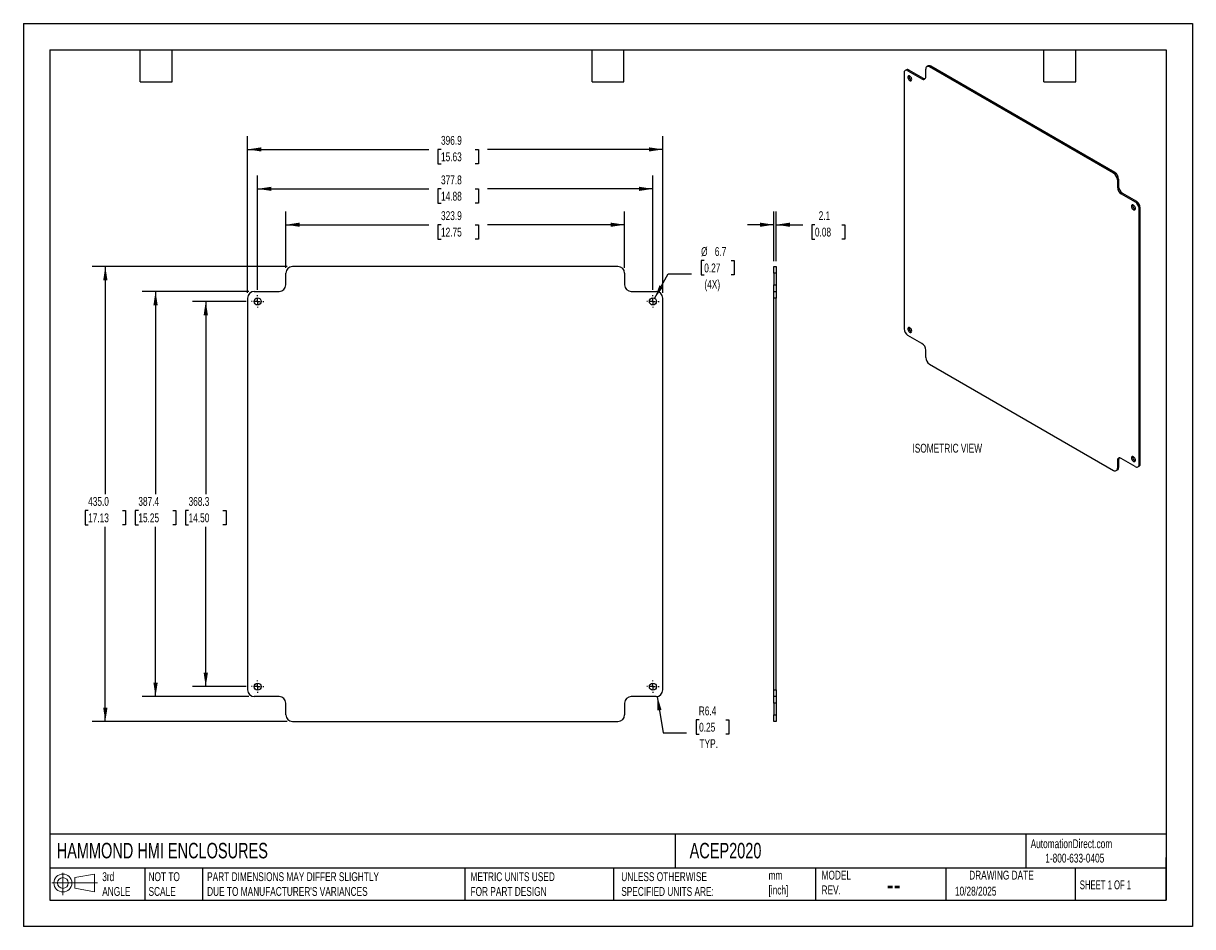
# Model space of a CAD drawing. Header units: millimetres. Extents: x 0 to 1118, y 0 to 864.
import ezdxf

# ---------------------------------------------------------------- set-up
doc = ezdxf.new("R2010")
doc.units = ezdxf.units.MM
doc.header["$LTSCALE"] = 4
doc.linetypes.add('CENTERX2', pattern=[20.32, 12.7, -2.54, 2.54, -2.54])
doc.layers.add('CENTER', color=40, linetype='CENTERX2')
doc.layers.add('DIMENSIONS', color=140, linetype='Continuous', lineweight=25)
doc.layers.add('TEXT', color=140, linetype='Continuous', lineweight=25)
doc.styles.add('SLDTEXTSTYLE0', font='TXT', dxfattribs={"width": 0.7})
doc.styles.add('SLDTEXTSTYLE1', font='TXT', dxfattribs={"width": 0.65})
doc.dimstyles.new('SLDDIMSTYLE0', dxfattribs={"dimtxt": 8.632031, "dimasz": 13.208, "dimexe": 0, "dimexo": 0.0625, "dimgap": 2.158008, "dimtad": 0, "dimtih": 1, "dimtoh": 1, "dimdec": 1, "dimrnd": 1e-09, "dimzin": 12, "dimdsep": 46, "dimtxsty": 'SLDTEXTSTYLE0', "dimsah": 1, "dimcen": 0.09, "dimadec": 0, "dimazin": 3, "dimtfac": 1, "dimtdec": 1, "dimtofl": 0, "dimtmove": 0, "dimatfit": 3, "dimfxl": 0, "dimfrac": 2, "dimtolj": 1, "dimtzin": 12, "dimarcsym": 0})
doc.dimstyles.new('SLDDIMSTYLE1', dxfattribs={"dimtxt": 8.632031, "dimasz": 13.208, "dimexe": 0, "dimexo": 0.0625, "dimgap": 2.158008, "dimtad": 0, "dimtih": 1, "dimtoh": 1, "dimdec": 1, "dimrnd": 1e-09, "dimzin": 4, "dimdsep": 46, "dimtxsty": 'SLDTEXTSTYLE0', "dimsah": 1, "dimcen": 0.09, "dimadec": 0, "dimazin": 1, "dimtfac": 1, "dimtdec": 1, "dimtofl": 0, "dimtmove": 0, "dimatfit": 3, "dimfxl": 0, "dimfrac": 2, "dimtolj": 1, "dimtzin": 12, "dimarcsym": 0})
doc.dimstyles.new('SLDDIMSTYLE2', dxfattribs={"dimtxt": 8.632031, "dimasz": 13.208, "dimexe": 0, "dimexo": 0.0625, "dimgap": 2.158008, "dimtad": 0, "dimtih": 1, "dimtoh": 1, "dimdec": 1, "dimrnd": 1e-09, "dimzin": 12, "dimdsep": 46, "dimtxsty": 'SLDTEXTSTYLE0', "dimsah": 1, "dimcen": 0, "dimadec": 0, "dimazin": 3, "dimtfac": 1, "dimtdec": 1, "dimtofl": 0, "dimtmove": 0, "dimatfit": 3, "dimfxl": 0, "dimfrac": 2, "dimtolj": 1, "dimtzin": 12, "dimarcsym": 0})
doc.dimstyles.new('SLDDIMSTYLE3', dxfattribs={"dimtxt": 8.632031, "dimasz": 13.208, "dimexe": 0, "dimexo": 0.0625, "dimgap": 2.158008, "dimtad": 0, "dimtih": 1, "dimtoh": 1, "dimdec": 1, "dimrnd": 1e-09, "dimzin": 12, "dimdsep": 46, "dimtxsty": 'SLDTEXTSTYLE0', "dimsah": 1, "dimcen": 0, "dimadec": 0, "dimazin": 3, "dimtfac": 1, "dimtdec": 1, "dimtofl": 0, "dimtmove": 0, "dimatfit": 3, "dimfxl": 0, "dimfrac": 2, "dimtolj": 1, "dimtzin": 12, "dimarcsym": 0})
doc.dimstyles.new('SLDDIMSTYLE4', dxfattribs={"dimtxt": 8.632031, "dimasz": 13.208, "dimexe": 0, "dimexo": 0.0625, "dimgap": 2.158008, "dimtad": 0, "dimtih": 1, "dimtoh": 1, "dimdec": 1, "dimrnd": 1e-09, "dimzin": 12, "dimdsep": 46, "dimtxsty": 'SLDTEXTSTYLE0', "dimsah": 1, "dimcen": 0.09, "dimadec": 0, "dimazin": 3, "dimtfac": 1, "dimtdec": 1, "dimtmove": 0, "dimatfit": 0, "dimfxl": 0, "dimfrac": 2, "dimtolj": 1, "dimtzin": 12, "dimarcsym": 0})

# ---------------------------------------------------------------- blocks, each defined once
blk = doc.blocks.new('Block11')
at = {"color": 7, "linetype": 'Continuous', "lineweight": 18}
for p, q in [((0, 11.5), (43.5, 11.5)), ((10.4, 21.2), (10.4, 0)), ((21.9, 16.7), (40.7, 20.1)), ((21.9, 6.4), (21.9, 16.7)), ((40.7, 20.1), (40.7, 2.9)), ((21.9, 6.4), (40.7, 2.9))]:
    blk.add_line(p, q, dxfattribs=at)
for radius in [8.6, 5.14]:
    blk.add_circle((10.4, 11.5), radius, dxfattribs=at)
blk = doc.blocks.new('Block12')
at = {"color": 7, "linetype": 'Continuous'}
blk.add_blockref('Block11', (0, 0), dxfattribs=at)
blk = doc.blocks.new('_D')
at = {"layer": 'DIMENSIONS'}
for p, q in [((212.9, 597.8), (161.6, 597.8)), ((174.3, 597.8), (174.3, 413.6)), ((157.9, 397.9), (155, 397.9)), ((155, 397.9), (155, 384.2)), ((190.8, 397.9), (193.7, 397.9)), ((193.7, 397.9), (193.7, 384.2)), ((155, 384.2), (157.9, 384.2)), ((174.3, 229.5), (174.3, 382.3)), ((193.7, 384.2), (190.8, 384.2)), ((212.9, 229.5), (161.6, 229.5))]:
    blk.add_line(p, q, dxfattribs=at)
for points in [[(174.3, 597.8), (172.3, 584.6), (176.4, 584.6)], [(174.3, 229.5), (176.4, 242.7), (172.3, 242.7)]]:
    blk.add_solid(points, dxfattribs=at)
at = {"layer": 'DIMENSIONS', "char_height": 8.47, "attachment_point": 1, "style": 'SLDTEXTSTYLE0'}
for s, insert in [('368.3', (157.9, 410.8)), ('14.50', (157.9, 395.1))]:
    blk.add_mtext(s, dxfattribs=dict(at, insert=insert))
blk = doc.blocks.new('_D_1')
at = {"layer": 'DIMENSIONS'}
for p, q in [((215.6, 607.3), (113.6, 607.3)), ((126.3, 607.3), (126.3, 413.6)), ((109.9, 397.9), (107, 397.9)), ((107, 397.9), (107, 384.2)), ((142.8, 397.9), (145.7, 397.9)), ((145.7, 397.9), (145.7, 384.2)), ((107, 384.2), (109.9, 384.2)), ((126.3, 219.9), (126.3, 382.3)), ((145.7, 384.2), (142.8, 384.2)), ((215.6, 219.9), (113.6, 219.9))]:
    blk.add_line(p, q, dxfattribs=at)
for points in [[(126.3, 607.3), (124.3, 594.1), (128.4, 594.1)], [(126.3, 219.9), (128.4, 233.2), (124.3, 233.2)]]:
    blk.add_solid(points, dxfattribs=at)
at = {"layer": 'DIMENSIONS', "char_height": 8.47, "attachment_point": 1, "style": 'SLDTEXTSTYLE0'}
for s, insert in [('387.4', (109.9, 410.8)), ('15.25', (109.9, 395.1))]:
    blk.add_mtext(s, dxfattribs=dict(at, insert=insert))
blk = doc.blocks.new('_D_2')
at = {"layer": 'DIMENSIONS'}
for p, q in [((252.1, 631.1), (65.6, 631.1)), ((78.3, 631.1), (78.3, 413.6)), ((61.9, 397.9), (59, 397.9)), ((59, 397.9), (59, 384.2)), ((94.8, 397.9), (97.7, 397.9)), ((97.7, 397.9), (97.7, 384.2)), ((59, 384.2), (61.9, 384.2)), ((78.3, 196.1), (78.3, 382.3)), ((97.7, 384.2), (94.8, 384.2)), ((252.1, 196.1), (65.6, 196.1))]:
    blk.add_line(p, q, dxfattribs=at)
for points in [[(78.3, 631.1), (76.3, 617.9), (80.4, 617.9)], [(78.3, 196.1), (80.4, 209.3), (76.3, 209.3)]]:
    blk.add_solid(points, dxfattribs=at)
at = {"layer": 'DIMENSIONS', "char_height": 8.47, "attachment_point": 1, "style": 'SLDTEXTSTYLE0'}
for s, insert in [('435.0', (61.9, 410.8)), ('17.13', (61.9, 395.1))]:
    blk.add_mtext(s, dxfattribs=dict(at, insert=insert))
blk = doc.blocks.new('_D_3')
at = {"layer": 'DIMENSIONS'}
for p, q in [((223.9, 608.8), (223.9, 718.1)), ((601.7, 608.8), (601.7, 718.1)), ((223.9, 705.4), (387.5, 705.4)), ((399.2, 705.4), (396.3, 705.4)), ((396.3, 705.4), (396.3, 691.7)), ((432, 705.4), (434.9, 705.4)), ((434.9, 705.4), (434.9, 691.7)), ((601.7, 705.4), (443.7, 705.4)), ((396.3, 691.7), (399.2, 691.7)), ((434.9, 691.7), (432, 691.7))]:
    blk.add_line(p, q, dxfattribs=at)
for points in [[(223.9, 705.4), (237.1, 703.4), (237.1, 707.4)], [(601.7, 705.4), (588.5, 707.4), (588.5, 703.4)]]:
    blk.add_solid(points, dxfattribs=at)
at = {"layer": 'DIMENSIONS', "char_height": 8.47, "attachment_point": 1, "style": 'SLDTEXTSTYLE0'}
for s, insert in [('377.8', (399.2, 718.2)), ('14.88', (399.2, 702.6))]:
    blk.add_mtext(s, dxfattribs=dict(at, insert=insert))
blk = doc.blocks.new('_D_4')
at = {"layer": 'DIMENSIONS'}
for p, q in [((250.9, 629.8), (250.9, 683.8)), ((574.7, 629.8), (574.7, 683.8)), ((250.9, 671.1), (387.5, 671.1)), ((399.2, 671.1), (396.3, 671.1)), ((396.3, 671.1), (396.3, 657.4)), ((432, 671.1), (434.9, 671.1)), ((434.9, 671.1), (434.9, 657.4)), ((574.7, 671.1), (443.7, 671.1)), ((396.3, 657.4), (399.2, 657.4)), ((434.9, 657.4), (432, 657.4))]:
    blk.add_line(p, q, dxfattribs=at)
for points in [[(250.9, 671.1), (264.1, 669.1), (264.1, 673.1)], [(574.7, 671.1), (561.5, 673.1), (561.5, 669.1)]]:
    blk.add_solid(points, dxfattribs=at)
at = {"layer": 'DIMENSIONS', "char_height": 8.47, "attachment_point": 1, "style": 'SLDTEXTSTYLE0'}
for s, insert in [('323.9', (399.2, 684)), ('12.75', (399.2, 668.3))]:
    blk.add_mtext(s, dxfattribs=dict(at, insert=insert))
blk = doc.blocks.new('_D_5')
at = {"layer": 'DIMENSIONS'}
for p, q in [((214.3, 606), (214.3, 755.8)), ((611.2, 606), (611.2, 755.8)), ((214.3, 743.1), (387.5, 743.1)), ((399.2, 743.1), (396.3, 743.1)), ((396.3, 743.1), (396.3, 729.4)), ((432, 743.1), (434.9, 743.1)), ((434.9, 743.1), (434.9, 729.4)), ((611.2, 743.1), (443.7, 743.1)), ((396.3, 729.4), (399.2, 729.4)), ((434.9, 729.4), (432, 729.4))]:
    blk.add_line(p, q, dxfattribs=at)
for points in [[(214.3, 743.1), (227.5, 741.1), (227.5, 745.1)], [(611.2, 743.1), (598, 745.1), (598, 741.1)]]:
    blk.add_solid(points, dxfattribs=at)
at = {"layer": 'DIMENSIONS', "char_height": 8.47, "attachment_point": 1, "style": 'SLDTEXTSTYLE0'}
for s, insert in [('396.9', (399.2, 756)), ('15.63', (399.2, 740.3))]:
    blk.add_mtext(s, dxfattribs=dict(at, insert=insert))
blk = doc.blocks.new('_D_6')
at = {"layer": 'DIMENSIONS'}
for p, q in [((650.8, 636.8), (647.9, 636.8)), ((647.9, 636.8), (647.9, 623.1)), ((676.4, 636.8), (679.3, 636.8)), ((679.3, 636.8), (679.3, 623.1)), ((603.3, 600.7), (616.4, 624.3)), ((616.4, 624.3), (638.6, 624.3)), ((647.9, 623.1), (650.8, 623.1)), ((679.3, 623.1), (676.4, 623.1))]:
    blk.add_line(p, q, dxfattribs=at)
blk.add_solid([(603.3, 600.7), (611.5, 611.3), (608, 613.2)], dxfattribs=at)
at = {"layer": 'DIMENSIONS', "char_height": 8.47, "attachment_point": 1, "style": 'SLDTEXTSTYLE0'}
for s, insert in [('%%c', (647.8, 649.7)), ('6.7', (660.9, 649.7)), ('0.27', (650.8, 634)), ('(4X)', (651, 618.4))]:
    blk.add_mtext(s, dxfattribs=dict(at, insert=insert))
blk = doc.blocks.new('_D_7')
at = {"layer": 'DIMENSIONS'}
for p, q in [((605.9, 220), (611.5, 185.2)), ((645.9, 197.7), (643, 197.7)), ((643, 197.7), (643, 184)), ((671.5, 197.7), (674.4, 197.7)), ((674.4, 197.7), (674.4, 184)), ((611.5, 185.2), (633.7, 185.2)), ((643, 184), (645.9, 184)), ((674.4, 184), (671.5, 184))]:
    blk.add_line(p, q, dxfattribs=at)
blk.add_solid([(605.9, 220), (606, 206.7), (610, 207.3)], dxfattribs=at)
at = {"layer": 'DIMENSIONS', "char_height": 8.47, "attachment_point": 1, "style": 'SLDTEXTSTYLE0'}
for s, insert in [('R6.4', (645.6, 210.5)), ('0.25', (645.9, 194.9)), ('TYP.', (646.3, 179.2))]:
    blk.add_mtext(s, dxfattribs=dict(at, insert=insert))
blk = doc.blocks.new('SW_CENTERMARKSYMBOL_0')
at = {"layer": 'CENTER', "color": 0}
for p, q in [((-5.08, 0), (-5.9055, 0)), ((0, 0), (-2.54, 0)), ((0, 5.08), (0, 5.9055)), ((0, 0), (0, 2.54)), ((0, 0), (0, -2.54)), ((0, 0), (2.54, 0)), ((5.08, 0), (5.9055, 0)), ((0, -5.08), (0, -5.9055))]:
    blk.add_line(p, q, dxfattribs=at)
blk = doc.blocks.new('SW_CENTERMARKSYMBOL_1')
at = {"layer": 'CENTER', "color": 0}
for p, q in [((-5.08, 0), (-5.9055, 0)), ((0, 0), (-2.54, 0)), ((0, 5.08), (0, 5.9055)), ((0, 0), (0, 2.54)), ((0, 0), (0, -2.54)), ((0, 0), (2.54, 0)), ((5.08, 0), (5.9055, 0)), ((0, -5.08), (0, -5.9055))]:
    blk.add_line(p, q, dxfattribs=at)
blk = doc.blocks.new('SW_CENTERMARKSYMBOL_2')
at = {"layer": 'CENTER', "color": 0}
for p, q in [((-5.08, 0), (-5.9055, 0)), ((0, 0), (-2.54, 0)), ((0, 5.08), (0, 5.9055)), ((0, 0), (0, 2.54)), ((0, 0), (0, -2.54)), ((0, 0), (2.54, 0)), ((5.08, 0), (5.9055, 0)), ((0, -5.08), (0, -5.9055))]:
    blk.add_line(p, q, dxfattribs=at)
blk = doc.blocks.new('SW_CENTERMARKSYMBOL_3')
at = {"layer": 'CENTER', "color": 0}
for p, q in [((-5.08, 0), (-5.9055, 0)), ((0, 0), (-2.54, 0)), ((0, 5.08), (0, 5.9055)), ((0, 0), (0, 2.54)), ((0, 0), (0, -2.54)), ((0, 0), (2.54, 0)), ((5.08, 0), (5.9055, 0)), ((0, -5.08), (0, -5.9055))]:
    blk.add_line(p, q, dxfattribs=at)
blk = doc.blocks.new('_D_8')
at = {"layer": 'DIMENSIONS'}
for p, q in [((717.4, 636.2), (717.4, 683.8)), ((719.5, 636.2), (719.5, 683.8)), ((717.4, 671.1), (692, 671.1)), ((719.5, 671.1), (744.9, 671.1)), ((756.6, 671.1), (753.7, 671.1)), ((753.7, 671.1), (753.7, 657.4)), ((782.3, 671.1), (785.2, 671.1)), ((785.2, 671.1), (785.2, 657.4)), ((753.7, 657.4), (756.6, 657.4)), ((785.2, 657.4), (782.3, 657.4))]:
    blk.add_line(p, q, dxfattribs=at)
for points in [[(717.4, 671.1), (704.2, 673.1), (704.2, 669.1)], [(719.5, 671.1), (732.7, 669.1), (732.7, 673.1)]]:
    blk.add_solid(points, dxfattribs=at)
at = {"layer": 'DIMENSIONS', "char_height": 8.47, "attachment_point": 1, "style": 'SLDTEXTSTYLE0'}
for s, insert in [('2.1', (760.2, 684)), ('0.08', (756.6, 668.3))]:
    blk.add_mtext(s, dxfattribs=dict(at, insert=insert))

msp = doc.modelspace()

# ---------------------------------------------------------------- linework, layer by layer
at = {"color": 7, "linetype": 'Continuous'}
for p, q in [((0.01, 863.61), (0.01, 0.01)), ((0.01, 863.61), (1117.61, 863.61)), ((1117.61, 863.61), (1117.61, 0.01)), ((1117.61, 0.01), (0.01, 0.01))]:
    msp.add_line(p, q, dxfattribs=at)
for p, q in [((841.87, 816.26), (841.87, 571.52)), ((844.09, 819.25), (842.92, 818.58)), ((846.63, 819), (845.46, 818.33)), ((845.46, 818.33), (858.93, 810.55)), ((846.63, 819), (860.1, 811.23)), ((862.53, 812.63), (862.53, 819.89)), ((864.74, 822.89), (863.58, 822.21)), ((867.28, 822.63), (866.12, 821.96)), ((1042.13, 720.35), (866.12, 821.96)), ((1043.3, 721.02), (867.28, 822.63)), ((858.93, 810.55), (860.1, 811.23)), ((1042.13, 720.35), (1043.3, 721.02)), ((1046.89, 714.8), (1045.72, 714.13)), ((1045.72, 714.13), (1045.72, 706.87)), ((1045.72, 706.87), (1046.89, 707.54)), ((1046.89, 714.8), (1046.89, 707.54)), ((1050.48, 701.32), (1049.32, 700.65)), ((1049.32, 700.65), (1062.79, 692.87)), ((1050.48, 701.32), (1063.95, 693.55)), ((1062.79, 692.87), (1063.95, 693.55)), ((1067.54, 687.32), (1066.38, 686.65)), ((1066.38, 441.92), (1066.38, 686.65)), ((1067.54, 442.59), (1067.54, 687.32)), ((568.35, 631.11), (257.2, 631.11)), ((717.43, 631.11), (719.48, 631.11)), ((717.43, 624.76), (717.43, 631.11)), ((719.48, 631.11), (719.48, 624.76)), ((250.85, 613.64), (250.85, 624.76)), ((574.7, 624.76), (574.7, 613.64)), ((719.48, 624.76), (717.43, 624.76)), ((717.43, 624.76), (717.43, 613.64)), ((719.48, 624.76), (719.48, 613.64)), ((220.69, 607.29), (244.5, 607.29)), ((581.05, 607.29), (604.87, 607.29)), ((717.43, 613.64), (719.48, 613.64)), ((717.43, 607.29), (717.43, 613.64)), ((717.43, 600.94), (717.43, 607.29)), ((717.43, 607.29), (719.48, 607.29)), ((719.48, 613.64), (719.48, 607.29)), ((719.48, 607.29), (719.48, 600.94)), ((214.34, 600.94), (214.34, 226.29)), ((611.22, 226.29), (611.22, 600.94)), ((719.48, 600.94), (717.43, 600.94)), ((717.43, 226.29), (717.43, 600.94)), ((719.48, 226.29), (719.48, 600.94)), ((858.93, 557.53), (845.46, 565.3)), ((862.53, 544.04), (862.53, 551.3)), ((866.12, 537.82), (1042.13, 436.21)), ((1062.79, 439.84), (1049.32, 447.62)), ((1044.67, 435.96), (1045.83, 436.63)), ((1046.89, 446.22), (1045.72, 445.55)), ((1045.72, 445.55), (1045.72, 438.29)), ((1045.72, 438.29), (1046.89, 438.96)), ((1046.89, 446.22), (1046.89, 438.96)), ((1065.33, 439.59), (1066.49, 440.26)), ((1066.38, 441.92), (1067.54, 442.59)), ((717.43, 219.94), (717.43, 226.29)), ((717.43, 226.29), (719.48, 226.29)), ((719.48, 226.29), (719.48, 219.94)), ((244.5, 219.94), (220.69, 219.94)), ((250.85, 202.48), (250.85, 213.59)), ((574.7, 213.59), (574.7, 202.48)), ((604.87, 219.94), (581.05, 219.94)), ((719.48, 219.94), (717.43, 219.94)), ((717.43, 213.59), (717.43, 219.94)), ((719.48, 213.59), (717.43, 213.59)), ((717.43, 213.59), (717.43, 202.48)), ((719.48, 219.94), (719.48, 213.59)), ((719.48, 213.59), (719.48, 202.48)), ((717.43, 202.48), (719.48, 202.48)), ((717.43, 196.13), (717.43, 202.48)), ((719.48, 202.48), (719.48, 196.13)), ((257.2, 196.13), (568.35, 196.13)), ((719.48, 196.13), (717.43, 196.13))]:
    msp.add_line(p, q)
at = {"flags": 128}
for points in [[(849.16, 809.97), (849.06, 810.75), (848.76, 811.56), (848.3, 812.31), (847.73, 812.93), (847.1, 813.35), (846.49, 813.53), (845.97, 813.43), (845.59, 813.09), (845.38, 812.52), (845.38, 811.79), (845.59, 810.99), (845.97, 810.2), (846.49, 809.5), (847.1, 808.97), (847.73, 808.67), (848.3, 808.63), (848.76, 808.85), (849.06, 809.32), (849.16, 809.97)], [(1059.09, 688.79), (1059.19, 688.01), (1059.49, 687.21), (1059.95, 686.45), (1060.52, 685.83), (1061.15, 685.41), (1061.75, 685.23), (1062.28, 685.33), (1062.66, 685.68), (1062.87, 686.24), (1062.87, 686.97), (1062.66, 687.77), (1062.28, 688.56), (1061.75, 689.26), (1061.15, 689.79), (1060.52, 690.09), (1059.95, 690.13), (1059.49, 689.91), (1059.19, 689.44), (1059.09, 688.79)], [(849.16, 569.39), (849.06, 570.16), (848.76, 570.97), (848.3, 571.73), (847.73, 572.35), (847.1, 572.77), (846.49, 572.94), (845.97, 572.85), (845.59, 572.5), (845.38, 571.93), (845.38, 571.21), (845.59, 570.41), (845.97, 569.61), (846.49, 568.91), (847.1, 568.39), (847.73, 568.09), (848.3, 568.05), (848.76, 568.27), (849.06, 568.73), (849.16, 569.39)], [(1059.09, 448.2), (1059.19, 447.43), (1059.49, 446.62), (1059.95, 445.86), (1060.52, 445.24), (1061.15, 444.82), (1061.75, 444.65), (1062.28, 444.74), (1062.66, 445.09), (1062.87, 445.66), (1062.87, 446.38), (1062.66, 447.18), (1062.28, 447.98), (1061.75, 448.67), (1061.15, 449.2), (1060.52, 449.5), (1059.95, 449.54), (1059.49, 449.32), (1059.19, 448.86), (1059.09, 448.2)]]:
    msp.add_lwpolyline(points, dxfattribs=at)
for centre in [(223.87, 597.77), (601.69, 597.77), (223.87, 229.47), (601.69, 229.47)]:
    msp.add_circle(centre, 3.37)
for centre, radius, start, end in [((844.06, 816.61), 2.22, 50.79671, 189.21404), ((845.14, 816.93), 2.56, 54.38242, 114.30712), ((864.72, 820.24), 2.22, 50.79671, 189.21404), ((865.79, 820.56), 2.56, 54.38242, 114.30712), ((850.16, 812.75), 3.62, 167.80574, 252.18888), ((860.34, 812.27), 2.22, 230.79671, 9.21404), ((861.73, 813.75), 3.01, 237.14132, 274.90858), ((1037.92, 713.78), 7.81, 2.60548, 57.39452), ((1039.09, 714.45), 7.81, 2.60548, 57.39452), ((1053.52, 707.23), 7.81, 182.60548, 237.39452), ((1054.69, 707.9), 7.81, 182.60548, 237.39452), ((1059.74, 686.97), 7.81, 2.60548, 57.39452), ((1063.89, 689.36), 3.62, 167.80574, 252.18888), ((1058.58, 686.3), 7.81, 2.60548, 57.39452), ((257.2, 624.76), 6.35, 90, 180), ((568.35, 624.76), 6.35, 0, 90), ((220.69, 600.94), 6.35, 90, 180), ((244.5, 613.64), 6.35, 270, 0), ((581.05, 613.64), 6.35, 180, 270), ((604.87, 600.94), 6.35, 0, 90), ((849.67, 571.88), 7.81, 182.60548, 237.39452), ((850.16, 572.16), 3.62, 167.80574, 252.18888), ((854.73, 550.95), 7.81, 2.60548, 57.39452), ((870.32, 544.4), 7.81, 182.60548, 237.39452), ((1047.91, 445.9), 2.22, 50.79671, 189.21404), ((1049.89, 446.37), 3.01, 145.08853, 182.86177), ((1063.89, 448.78), 3.62, 167.80574, 252.18888), ((1043.53, 437.93), 2.22, 230.79671, 9.21404), ((1044.47, 438.65), 2.44, 304.05635, 7.25583), ((1064.19, 441.56), 2.22, 230.79671, 9.21404), ((1065.13, 442.28), 2.44, 304.05635, 7.25583), ((220.69, 226.29), 6.35, 180, 270), ((604.87, 226.29), 6.35, 270, 0), ((244.5, 213.59), 6.35, 0, 90), ((581.05, 213.59), 6.35, 90, 180), ((257.2, 202.48), 6.35, 180, 270), ((568.35, 202.48), 6.35, 270, 0)]:
    msp.add_arc(centre, radius, start, end)
at = {"layer": 'TEXT'}
for p, q in [((25.4, 838.2), (1092.2, 838.2)), ((25.4, 838.2), (25.4, 25.4)), ((111.76, 807.72), (111.76, 838.2)), ((142.24, 807.72), (142.24, 838.2)), ((543.56, 807.72), (543.56, 838.2)), ((574.04, 807.72), (574.04, 838.2)), ((975.36, 807.72), (975.36, 838.2)), ((1005.84, 807.72), (1005.84, 838.2)), ((1092.2, 838.2), (1092.2, 25.4)), ((111.76, 807.72), (142.24, 807.72)), ((543.56, 807.72), (574.04, 807.72)), ((975.36, 807.72), (1005.84, 807.72)), ((1092.2, 88.5), (25.4, 88.5)), ((623.04, 88.5), (623.04, 55.88)), ((958.3, 88.5), (958.3, 55.88)), ((1092.2, 25.4), (1092.2, 66.04)), ((1092.2, 55.88), (25.4, 55.88)), ((116.18, 55.88), (116.18, 25.4)), ((171.35, 55.88), (171.35, 25.4)), ((421.94, 55.88), (421.94, 25.4)), ((563.99, 55.88), (563.99, 25.4)), ((757.2, 55.88), (757.2, 25.4)), ((881.86, 55.88), (881.86, 25.4)), ((1005.39, 55.88), (1005.39, 25.4)), ((25.4, 25.4), (1092.2, 25.4))]:
    msp.add_line(p, q, dxfattribs=at)

# ---------------------------------------------------------------- block references
at = {"layer": 'CENTER'}
for name, p in [('SW_CENTERMARKSYMBOL_0', (223.87, 597.77)), ('SW_CENTERMARKSYMBOL_1', (601.69, 597.77)), ('SW_CENTERMARKSYMBOL_2', (223.87, 229.47)), ('SW_CENTERMARKSYMBOL_3', (601.69, 229.47))]:
    msp.add_blockref(name, p, dxfattribs=at)
at = {"layer": 'TEXT'}
msp.add_blockref('Block12', (27.35, 30.22), dxfattribs=at)

# ---------------------------------------------------------------- texts
at = {"color": 179, "linetype": 'Continuous', "lineweight": 18, "char_height": 8.4667, "attachment_point": 1, "style": 'SLDTEXTSTYLE0'}
for s, insert in [('AutomationDirect.com', (962.78, 83.51)), ('1-800-633-0405', (976.77, 69.75))]:
    msp.add_mtext(s, dxfattribs=dict(at, insert=insert))
at = {"layer": 'DIMENSIONS', "insert": (849.87, 461.66), "char_height": 8.4667, "attachment_point": 1, "style": 'SLDTEXTSTYLE0'}
msp.add_mtext('ISOMETRIC VIEW', dxfattribs=at)
at = {"layer": 'TEXT'}
for s, insert, char_height, attachment_point, style in [('HAMMOND HMI ENCLOSURES', (31.86, 80.09), 14.8167, 1, 'SLDTEXTSTYLE0'), ('ACEP2020', (636.83, 80.09), 14.817, 1, 'SLDTEXTSTYLE0'), ('3rd^JANGLE', (75.4, 51.99), 8.467, 1, 'SLDTEXTSTYLE0'), ('NOT TO^JSCALE', (119.63, 51.99), 8.4667, 1, 'SLDTEXTSTYLE0'), ("PART DIMENSIONS MAY DIFFER SLIGHTLY ^JDUE TO MANUFACTURER'S VARIANCES", (175.65, 51.99), 8.4667, 1, 'SLDTEXTSTYLE0'), ('METRIC UNITS USED ^JFOR PART DESIGN', (427.41, 51.99), 8.4667, 1, 'SLDTEXTSTYLE0'), ('UNLESS OTHERWISE ^JSPECIFIED UNITS ARE:', (571.48, 51.99), 8.4667, 1, 'SLDTEXTSTYLE0'), ('mm^J[inch]', (712.26, 53.32), 8.467, 1, 'SLDTEXTSTYLE0'), ('MODEL ^JREV.', (762.93, 53.46), 8.4667, 1, 'SLDTEXTSTYLE0'), ('DRAWING DATE', (934.9, 53.46), 8.4667, 2, 'SLDTEXTSTYLE0'), ('--', (825.19, 50.94), 21.167, 1, 'SLDTEXTSTYLE0'), ('10/28/2025', (890.45, 38.15), 8.467, 1, 'SLDTEXTSTYLE0'), ('SHEET 1 OF 1', (1009.77, 44.21), 8.4667, 1, 'SLDTEXTSTYLE1')]:
    msp.add_mtext(s, dxfattribs=dict(at, insert=insert, char_height=char_height, attachment_point=attachment_point, style=style))

# ---------------------------------------------------------------- dimensions: what is measured, and where the dimension line sits
at = {"layer": 'DIMENSIONS'}
for base, p1, p2, dimstyle, picture, middle in [((611.22, 743.11), (214.34, 600.94), (611.22, 600.94), 'SLDDIMSTYLE0', '_D_5', (415.63, 743.11)), ((601.69, 705.39), (223.87, 603.67), (601.69, 603.67), 'SLDDIMSTYLE0', '_D_3', (415.63, 705.39)), ((574.70321039, 671.10562221), (250.85321039, 624.75562221), (574.70321039, 624.75562221), 'SLDDIMSTYLE0', '_D_4', (415.63097767, 671.10562221)), ((719.4844, 671.1056), (717.427, 631.1056), (719.4844, 631.1056), 'SLDDIMSTYLE4', '_D_8', (769.4573, 671.1056))]:
    dim = msp.add_linear_dim(base=base, p1=p1, p2=p2, dimstyle=dimstyle, dxfattribs=at)
    dim.commit()
    dim.dimension.update_dxf_attribs({"geometry": picture, "text_midpoint": middle, "dimtype": 160})
dim = msp.add_diameter_dim_2p(p1=(600.06, 594.83), p2=(603.32, 600.71), text='<>\\P(4X)', dimstyle='SLDDIMSTYLE2', dxfattribs=at)
dim.commit()
dim.dimension.update_dxf_attribs({"geometry": '_D_6', "text_midpoint": (663.6, 628.74), "dimtype": 163})
for base, p1, p2, dimstyle, picture, middle in [((78.34, 196.13), (257.2, 631.11), (257.2, 196.13), 'SLDDIMSTYLE1', '_D_2', (78.34, 397.92)), ((126.34071039, 219.94312221), (220.69071039, 607.29312221), (220.69071039, 219.94312221), 'SLDDIMSTYLE0', '_D_1', (126.34071039, 397.92030769)), ((174.34, 229.47), (217.96, 597.77), (217.96, 229.47), 'SLDDIMSTYLE0', '_D', (174.34, 397.92))]:
    dim = msp.add_linear_dim(base=base, p1=p1, p2=p2, angle=90, dimstyle=dimstyle, dxfattribs=at)
    dim.commit()
    dim.dimension.update_dxf_attribs({"geometry": picture, "text_midpoint": middle, "dimtype": 160})
dim = msp.add_radius_dim(center=(604.8657, 226.2931), mpoint=(605.8795, 220.0246), text='<>\\PTYP.', dimstyle='SLDDIMSTYLE3', dxfattribs=at)
dim.commit()
dim.dimension.update_dxf_attribs({"geometry": '_D_7', "text_midpoint": (658.7164, 189.6146), "dimtype": 164})

doc.saveas('drawing.dxf')
